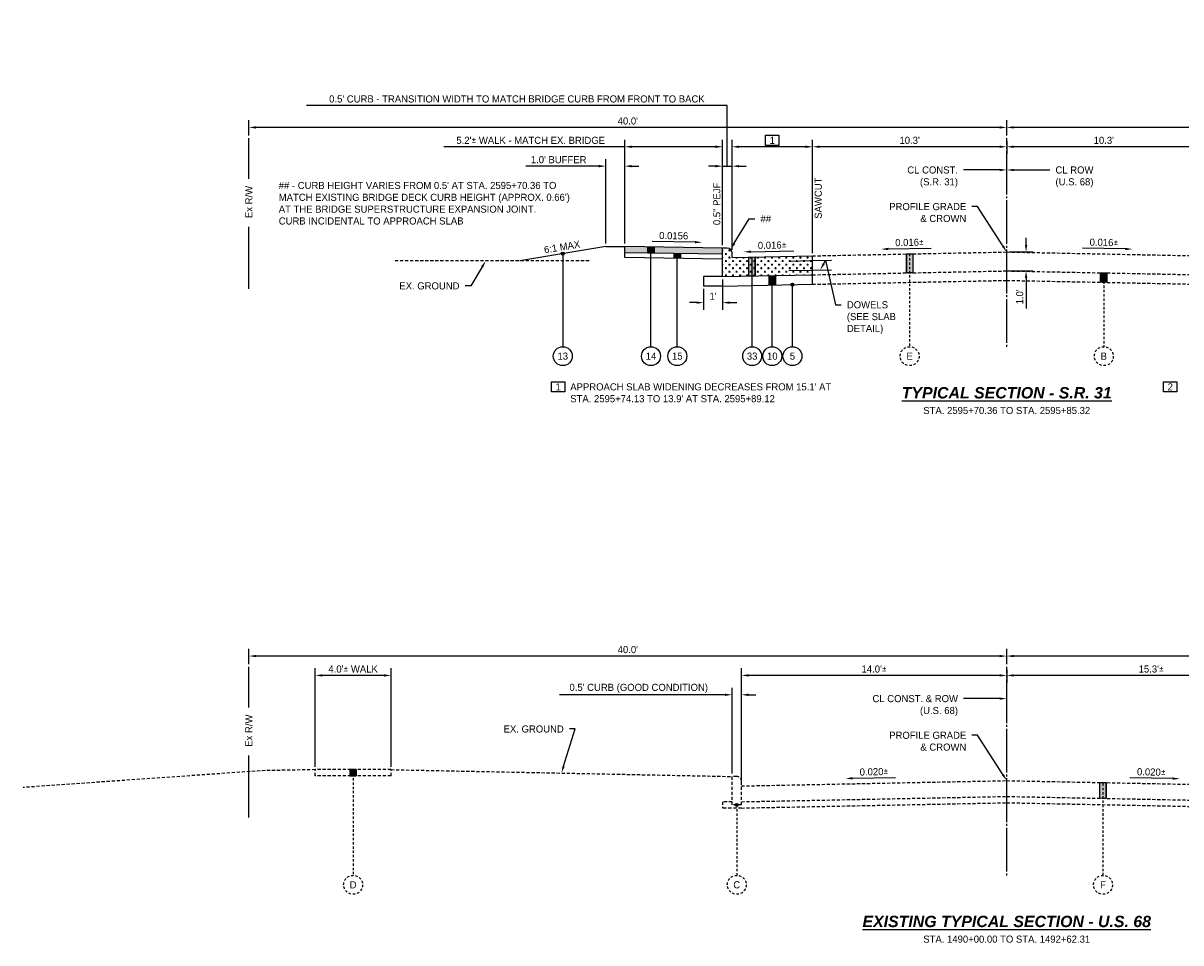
# Model space of a CAD drawing. Header units: feet. Extents: x 904 to 1979, y -2403 to -1843.
# Tile 13 of 34: x 1830 to 1892, y -2175 to -2127. Entities that reach past the tile are written whole.
import ezdxf
from ezdxf import colors
from ezdxf.entities.mleader import LeaderData, LeaderLine
from ezdxf.math import Vec2, Vec3

# ---------------------------------------------------------------- set-up
doc = ezdxf.new("R2010")
doc.units = ezdxf.units.FT
doc.header["$MEASUREMENT"] = 0
for name, pattern in [('cl', [5, 0.09375, -0.09375, 4.625, -0.09375, 0.09375]), ('HIDDEN', [0.375, 0.25, -0.125]), ('OhDOT_USTN3', [0.22, 0.165, -0.055])]:
    doc.linetypes.add(name, pattern=pattern)
for name, color, linetype in [('GE_P_CL', 180, 'cl'), ('PV_X_EOP', 27, 'OhDOT_USTN3'), ('RD_P_Text', 1, 'Continuous'), ('RW_X_Fee_RW', 50, 'rowex'), ('SC_Shading1_Resurfacing', 247, 'Continuous'), ('SC_Shading2', 255, 'Continuous')]:
    doc.layers.add(name, color=color, linetype=linetype)
doc.styles.add('Slanted-Normal', font='font31.shx', dxfattribs={"height": 0.1})
doc.styles.get("Standard").update_dxf_attribs({"font": 'font31.shx'})
doc.styles.add('Straight-Normal', font='font30.shx', dxfattribs={"height": 0.1})
doc.linetypes.add('rowex', pattern='A,0.75,-0.05,["Ex R/W",Straight-Normal,S=1,R=0,X=0,Y=-0.06],-0.7,0.75,-0.3,0.75,-0.3,0.75,-0.3,0.75,-0.3', length=5.7)
doc.dimstyles.new('COEC', dxfattribs={"dimscale": 13.9, "dimtxt": 0.18, "dimasz": 0.18, "dimexe": 0.18, "dimexo": 0.0625, "dimgap": 0.09, "dimtad": 1, "dimzin": 0, "dimdsep": 46, "dimtxsty": 'Standard', "dimcen": 0.09, "dimclrd": 256, "dimclre": 256, "dimclrt": 256, "dimaunit": 1, "dimadec": 4, "dimazin": 0, "dimtfac": 1, "dimtofl": 0, "dimtmove": 0, "dimatfit": 3, "dimfxl": 1, "dimtolj": 1, "dimtzin": 0, "dimlwd": -1, "dimlwe": -1, "dimarcsym": 0})

# ---------------------------------------------------------------- blocks, each defined once
blk = doc.blocks.new('*D1244')
at = {"layer": 'Defpoints', "color": 0, "transparency": 16777216}
for p in [(1842.37, -2132.317), (1842.37, -2132.894), (1882.37, -2132.894)]:
    blk.add_point(p, dxfattribs=at)
at = {"layer": 'RD_P_Text', "transparency": 16777216}
for p, q in [((1842.37, -2132.744), (1842.37, -2131.942)), ((1882.37, -2132.744), (1882.37, -2131.942)), ((1881.995, -2132.317), (1842.745, -2132.317))]:
    blk.add_line(p, q, dxfattribs=at)
for points in [[(1842.745, -2132.255), (1842.745, -2132.38), (1842.37, -2132.317)], [(1881.995, -2132.255), (1881.995, -2132.38), (1882.37, -2132.317)]]:
    blk.add_solid(points, dxfattribs=at)
at = {"layer": 'RD_P_Text', "transparency": 16777216, "insert": (1862.37, -2131.98), "char_height": 0.375, "attachment_point": 5}
blk.add_mtext("\\A1;40.0'", dxfattribs=at)
blk = doc.blocks.new('*D1245')
at = {"layer": 'Defpoints', "color": 0, "transparency": 16777216}
for p in [(1882.37, -2132.317), (1882.37, -2132.894), (1922.37, -2132.894)]:
    blk.add_point(p, dxfattribs=at)
at = {"layer": 'RD_P_Text', "transparency": 16777216}
for p, q in [((1882.37, -2132.744), (1882.37, -2131.942)), ((1922.37, -2132.744), (1922.37, -2131.942)), ((1921.995, -2132.317), (1882.745, -2132.317))]:
    blk.add_line(p, q, dxfattribs=at)
for points in [[(1882.745, -2132.255), (1882.745, -2132.38), (1882.37, -2132.317)], [(1921.995, -2132.255), (1921.995, -2132.38), (1922.37, -2132.317)]]:
    blk.add_solid(points, dxfattribs=at)
at = {"layer": 'RD_P_Text', "transparency": 16777216, "insert": (1902.37, -2131.98), "char_height": 0.375, "attachment_point": 5}
blk.add_mtext("\\A1;40.0'", dxfattribs=at)
blk = doc.blocks.new('*D1246')
at = {"layer": 'Defpoints', "color": 0, "transparency": 16777216}
for p in [(1882.37, -2132.894), (1872.12, -2133.34), (1872.12, -2139.099)]:
    blk.add_point(p, dxfattribs=at)
at = {"layer": 'RD_P_Text', "transparency": 16777216}
for p, q in [((1872.12, -2138.949), (1872.12, -2132.965)), ((1882.37, -2133.044), (1882.37, -2133.715)), ((1881.995, -2133.34), (1872.495, -2133.34))]:
    blk.add_line(p, q, dxfattribs=at)
for points in [[(1872.495, -2133.277), (1872.495, -2133.402), (1872.12, -2133.34)], [(1881.995, -2133.277), (1881.995, -2133.402), (1882.37, -2133.34)]]:
    blk.add_solid(points, dxfattribs=at)
at = {"layer": 'RD_P_Text', "transparency": 16777216, "insert": (1877.245, -2133.002), "char_height": 0.375, "attachment_point": 5}
blk.add_mtext("\\A1;10.3'", dxfattribs=at)
blk = doc.blocks.new('*D1247')
at = {"layer": 'Defpoints', "color": 0, "transparency": 16777216}
for p in [(1882.37, -2132.894), (1882.37, -2133.34), (1892.62, -2139.099)]:
    blk.add_point(p, dxfattribs=at)
at = {"layer": 'RD_P_Text', "transparency": 16777216}
for p, q in [((1882.37, -2133.044), (1882.37, -2133.715)), ((1892.62, -2138.949), (1892.62, -2132.965)), ((1892.245, -2133.34), (1882.745, -2133.34))]:
    blk.add_line(p, q, dxfattribs=at)
for points in [[(1882.745, -2133.277), (1882.745, -2133.402), (1882.37, -2133.34)], [(1892.245, -2133.277), (1892.245, -2133.402), (1892.62, -2133.34)]]:
    blk.add_solid(points, dxfattribs=at)
at = {"layer": 'RD_P_Text', "transparency": 16777216, "insert": (1887.495, -2133.002), "char_height": 0.375, "attachment_point": 5}
blk.add_mtext("\\A1;10.3'", dxfattribs=at)
blk = doc.blocks.new('*D1248')
at = {"layer": 'Defpoints', "color": 0, "transparency": 16777216}
for p in [(1862.204, -2134.362), (1861.204, -2138.603), (1862.204, -2138.603)]:
    blk.add_point(p, dxfattribs=at)
at = {"layer": 'RD_P_Text', "transparency": 16777216}
for p, q in [((1860.829, -2134.362), (1856.984, -2134.362)), ((1861.204, -2138.453), (1861.204, -2133.987)), ((1862.204, -2138.453), (1862.204, -2133.987)), ((1862.579, -2134.362), (1862.954, -2134.362))]:
    blk.add_line(p, q, dxfattribs=at)
for points in [[(1860.829, -2134.3), (1860.829, -2134.425), (1861.204, -2134.362)], [(1862.579, -2134.3), (1862.579, -2134.425), (1862.204, -2134.362)]]:
    blk.add_solid(points, dxfattribs=at)
at = {"layer": 'RD_P_Text', "transparency": 16777216, "insert": (1858.719, -2134.025), "char_height": 0.375, "attachment_point": 5}
blk.add_mtext("\\A1;1.0' BUFFER", dxfattribs=at)
blk = doc.blocks.new('*D1249')
at = {"layer": 'Defpoints', "color": 0, "transparency": 16777216}
for p in [(1867.37, -2133.34), (1862.204, -2138.603), (1867.37, -2138.684)]:
    blk.add_point(p, dxfattribs=at)
at = {"layer": 'RD_P_Text', "transparency": 16777216}
for p, q in [((1862.204, -2138.453), (1862.204, -2132.965)), ((1867.37, -2138.534), (1867.37, -2132.965)), ((1862.204, -2133.34), (1852.659, -2133.34)), ((1866.995, -2133.34), (1862.579, -2133.34))]:
    blk.add_line(p, q, dxfattribs=at)
for points in [[(1862.579, -2133.277), (1862.579, -2133.402), (1862.204, -2133.34)], [(1866.995, -2133.277), (1866.995, -2133.402), (1867.37, -2133.34)]]:
    blk.add_solid(points, dxfattribs=at)
at = {"layer": 'RD_P_Text', "transparency": 16777216, "insert": (1857.244, -2133.002), "char_height": 0.375, "attachment_point": 5}
blk.add_mtext("\\A1;5.2'{\\fISOCPEUR|b0|i0|c0|p34;%%P} WALK - MATCH EX. BRIDGE", dxfattribs=at)
blk = doc.blocks.new('*D1250')
at = {"layer": 'Defpoints', "color": 0, "transparency": 16777216}
for p in [(1867.87, -2133.34), (1867.87, -2138.934), (1872.12, -2139.099)]:
    blk.add_point(p, dxfattribs=at)
at = {"layer": 'RD_P_Text', "transparency": 16777216}
for p, q in [((1867.87, -2138.784), (1867.87, -2132.965)), ((1872.12, -2138.949), (1872.12, -2132.965)), ((1871.745, -2133.34), (1868.245, -2133.34))]:
    blk.add_line(p, q, dxfattribs=at)
for points in [[(1868.245, -2133.277), (1868.245, -2133.402), (1867.87, -2133.34)], [(1871.745, -2133.277), (1871.745, -2133.402), (1872.12, -2133.34)]]:
    blk.add_solid(points, dxfattribs=at)
at = {"layer": 'RD_P_Text', "transparency": 16777216, "insert": (1869.995, -2133.002), "char_height": 0.375, "attachment_point": 5}
blk.add_mtext('\\A1;1', dxfattribs=at)
blk = doc.blocks.new('*D1253')
at = {"layer": 'Defpoints', "color": 0, "transparency": 16777216}
for p in [(1867.87, -2134.362), (1867.37, -2138.684), (1867.87, -2138.934)]:
    blk.add_point(p, dxfattribs=at)
at = {"layer": 'RD_P_Text', "transparency": 16777216}
for p, q in [((1867.617, -2131.154), (1845.413, -2131.154)), ((1867.62, -2134.362), (1867.617, -2131.154)), ((1866.995, -2134.362), (1866.62, -2134.362)), ((1867.37, -2138.534), (1867.37, -2133.987)), ((1867.37, -2134.362), (1867.87, -2134.362)), ((1867.87, -2138.784), (1867.87, -2133.987)), ((1868.245, -2134.362), (1868.62, -2134.362))]:
    blk.add_line(p, q, dxfattribs=at)
for points in [[(1866.995, -2134.3), (1866.995, -2134.425), (1867.37, -2134.362)], [(1868.245, -2134.3), (1868.245, -2134.425), (1867.87, -2134.362)]]:
    blk.add_solid(points, dxfattribs=at)
at = {"layer": 'RD_P_Text', "transparency": 16777216, "insert": (1856.515, -2130.817), "char_height": 0.375, "attachment_point": 5}
blk.add_mtext("\\A1;0.5' CURB - TRANSITION WIDTH TO MATCH BRIDGE CURB FROM FRONT TO BACK", dxfattribs=at)
blk = doc.blocks.new('*D1255')
at = {"layer": 'Defpoints', "color": 0, "transparency": 16777216}
for p in [(1867.37, -2140.194), (1866.37, -2140.694), (1867.37, -2141.568)]:
    blk.add_point(p, dxfattribs=at)
at = {"layer": 'RD_P_Text', "transparency": 16777216}
for p, q in [((1867.37, -2140.344), (1867.37, -2141.943)), ((1866.37, -2140.844), (1866.37, -2141.943)), ((1865.995, -2141.568), (1865.62, -2141.568)), ((1867.745, -2141.568), (1868.12, -2141.568))]:
    blk.add_line(p, q, dxfattribs=at)
for points in [[(1865.995, -2141.506), (1865.995, -2141.631), (1866.37, -2141.568)], [(1867.745, -2141.506), (1867.745, -2141.631), (1867.37, -2141.568)]]:
    blk.add_solid(points, dxfattribs=at)
at = {"layer": 'RD_P_Text', "transparency": 16777216, "insert": (1866.87, -2141.231), "char_height": 0.375, "attachment_point": 5}
blk.add_mtext("\\A1;1'", dxfattribs=at)
blk = doc.blocks.new('*D1259')
at = {"layer": 'Defpoints', "color": 0, "transparency": 16777216}
for p in [(1842.37, -2160.227), (1842.37, -2160.804), (1882.37, -2160.804)]:
    blk.add_point(p, dxfattribs=at)
at = {"layer": 'RD_P_Text', "transparency": 16777216}
for p, q in [((1842.37, -2160.654), (1842.37, -2159.852)), ((1882.37, -2160.654), (1882.37, -2159.852)), ((1881.995, -2160.227), (1842.745, -2160.227))]:
    blk.add_line(p, q, dxfattribs=at)
for points in [[(1842.745, -2160.164), (1842.745, -2160.289), (1842.37, -2160.227)], [(1881.995, -2160.164), (1881.995, -2160.289), (1882.37, -2160.227)]]:
    blk.add_solid(points, dxfattribs=at)
at = {"layer": 'RD_P_Text', "transparency": 16777216, "insert": (1862.37, -2159.889), "char_height": 0.375, "attachment_point": 5}
blk.add_mtext("\\A1;40.0'", dxfattribs=at)
blk = doc.blocks.new('*D1260')
at = {"layer": 'Defpoints', "color": 0, "transparency": 16777216}
for p in [(1882.37, -2160.227), (1882.37, -2160.804), (1922.37, -2160.804)]:
    blk.add_point(p, dxfattribs=at)
at = {"layer": 'RD_P_Text', "transparency": 16777216}
for p, q in [((1882.37, -2160.654), (1882.37, -2159.852)), ((1922.37, -2160.654), (1922.37, -2159.852)), ((1921.995, -2160.227), (1882.745, -2160.227))]:
    blk.add_line(p, q, dxfattribs=at)
for points in [[(1882.745, -2160.164), (1882.745, -2160.289), (1882.37, -2160.227)], [(1921.995, -2160.164), (1921.995, -2160.289), (1922.37, -2160.227)]]:
    blk.add_solid(points, dxfattribs=at)
at = {"layer": 'RD_P_Text', "transparency": 16777216, "insert": (1902.37, -2159.889), "char_height": 0.375, "attachment_point": 5}
blk.add_mtext("\\A1;40.0'", dxfattribs=at)
blk = doc.blocks.new('*D1257')
at = {"layer": 'Defpoints', "color": 0, "transparency": 16777216}
for p in [(1868.37, -2161.25), (1882.37, -2160.804), (1868.37, -2166.834)]:
    blk.add_point(p, dxfattribs=at)
at = {"layer": 'RD_P_Text', "transparency": 16777216}
for p, q in [((1868.37, -2166.684), (1868.37, -2160.875)), ((1881.995, -2161.25), (1868.745, -2161.25)), ((1882.37, -2160.954), (1882.37, -2161.625))]:
    blk.add_line(p, q, dxfattribs=at)
for points in [[(1868.745, -2161.187), (1868.745, -2161.312), (1868.37, -2161.25)], [(1881.995, -2161.187), (1881.995, -2161.312), (1882.37, -2161.25)]]:
    blk.add_solid(points, dxfattribs=at)
at = {"layer": 'RD_P_Text', "transparency": 16777216, "insert": (1875.37, -2160.912), "char_height": 0.375, "attachment_point": 5}
blk.add_mtext("\\A1;14.0'{\\fISOCPEUR|b0|i0|c0|p34;%%P}", dxfattribs=at)
blk = doc.blocks.new('*D1258')
at = {"layer": 'Defpoints', "color": 0, "transparency": 16777216}
for p in [(1882.37, -2160.804), (1882.37, -2161.25), (1897.62, -2167.109)]:
    blk.add_point(p, dxfattribs=at)
at = {"layer": 'RD_P_Text', "transparency": 16777216}
for p, q in [((1882.37, -2160.954), (1882.37, -2161.625)), ((1897.245, -2161.25), (1882.745, -2161.25)), ((1897.62, -2166.959), (1897.62, -2160.875))]:
    blk.add_line(p, q, dxfattribs=at)
for points in [[(1882.745, -2161.187), (1882.745, -2161.312), (1882.37, -2161.25)], [(1897.245, -2161.187), (1897.245, -2161.312), (1897.62, -2161.25)]]:
    blk.add_solid(points, dxfattribs=at)
at = {"layer": 'RD_P_Text', "transparency": 16777216, "insert": (1889.995, -2160.912), "char_height": 0.375, "attachment_point": 5}
blk.add_mtext("\\A1;15.3'{\\fISOCPEUR|b0|i0|c0|p34;%%P}", dxfattribs=at)
blk = doc.blocks.new('*D1261')
at = {"layer": 'Defpoints', "color": 0, "transparency": 16777216}
for p in [(1867.87, -2162.272), (1867.87, -2166.584), (1868.37, -2167.084)]:
    blk.add_point(p, dxfattribs=at)
at = {"layer": 'RD_P_Text', "transparency": 16777216}
for p, q in [((1867.87, -2166.434), (1867.87, -2161.897)), ((1868.37, -2166.934), (1868.37, -2161.897)), ((1867.495, -2162.272), (1858.772, -2162.272)), ((1868.745, -2162.272), (1869.12, -2162.272))]:
    blk.add_line(p, q, dxfattribs=at)
for points in [[(1867.495, -2162.21), (1867.495, -2162.335), (1867.87, -2162.272)], [(1868.745, -2162.21), (1868.745, -2162.335), (1868.37, -2162.272)]]:
    blk.add_solid(points, dxfattribs=at)
at = {"layer": 'RD_P_Text', "transparency": 16777216, "insert": (1862.946, -2161.935), "char_height": 0.375, "attachment_point": 5}
blk.add_mtext("\\A1;0.5' CURB (GOOD CONDITION)", dxfattribs=at)
blk = doc.blocks.new('*D1263')
at = {"layer": 'Defpoints', "color": 0, "transparency": 16777216}
for p in [(1845.87, -2161.25), (1845.87, -2166.224), (1849.87, -2166.224)]:
    blk.add_point(p, dxfattribs=at)
at = {"layer": 'RD_P_Text', "transparency": 16777216}
for p, q in [((1845.87, -2166.074), (1845.87, -2160.875)), ((1849.495, -2161.25), (1846.245, -2161.25)), ((1849.87, -2166.074), (1849.87, -2160.875))]:
    blk.add_line(p, q, dxfattribs=at)
for points in [[(1846.245, -2161.187), (1846.245, -2161.312), (1845.87, -2161.25)], [(1849.495, -2161.187), (1849.495, -2161.312), (1849.87, -2161.25)]]:
    blk.add_solid(points, dxfattribs=at)
at = {"layer": 'RD_P_Text', "transparency": 16777216, "insert": (1847.87, -2160.912), "char_height": 0.375, "attachment_point": 5}
blk.add_mtext("\\A1;4.0'{\\fISOCPEUR|b0|i0|c0|p34;%%P} WALK", dxfattribs=at)
blk = doc.blocks.new('*D1326')
at = {"layer": 'Defpoints', "color": 0, "transparency": 16777216}
for p in [(1882.37, -2138.894), (1882.37, -2139.894), (1883.392, -2139.894)]:
    blk.add_point(p, dxfattribs=at)
at = {"layer": 'RD_P_Text', "transparency": 16777216}
for p, q in [((1883.392, -2138.519), (1883.392, -2138.144)), ((1882.52, -2138.894), (1883.767, -2138.894)), ((1882.52, -2139.894), (1883.767, -2139.894)), ((1883.392, -2140.269), (1883.392, -2141.882))]:
    blk.add_line(p, q, dxfattribs=at)
for points in [[(1883.33, -2138.519), (1883.455, -2138.519), (1883.392, -2138.894)], [(1883.33, -2140.269), (1883.455, -2140.269), (1883.392, -2139.894)]]:
    blk.add_solid(points, dxfattribs=at)
at = {"layer": 'RD_P_Text', "transparency": 16777216, "insert": (1883.055, -2141.263), "char_height": 0.375, "attachment_point": 5, "rotation": 90}
blk.add_mtext("\\A1;1.0'", dxfattribs=at)

msp = doc.modelspace()

# ---------------------------------------------------------------- hatches: boundary and pattern name
at = {"layer": 'RD_P_Text'}
h = msp.add_hatch(color=256, dxfattribs=at)
h.dxf.hatch_style = 1
h.paths.add_polyline_path([(1863.426, -2138.623), (1863.758, -2138.628), (1863.758, -2138.961), (1863.426, -2138.956)])
h = msp.add_hatch(color=256, dxfattribs=at)
h.dxf.hatch_style = 1
edge = h.paths.add_edge_path()
edge.add_arc((1858.936, -2138.981), 0.08, 0, 360)
h = msp.add_hatch(color=256, dxfattribs=at)
h.dxf.hatch_style = 1
h.paths.add_polyline_path([(1864.815, -2138.977), (1865.147, -2138.982), (1865.147, -2139.232), (1864.815, -2139.227)])
h = msp.add_hatch(color=256, dxfattribs=at)
h.dxf.hatch_style = 1
h.paths.add_polyline_path([(1868.766, -2139.166), (1869.099, -2139.159), (1869.099, -2140.159), (1868.766, -2140.166)])
h = msp.add_hatch(color=256, dxfattribs=at)
h.dxf.hatch_style = 1
h.paths.add_polyline_path([(1877.078, -2139), (1877.411, -2138.993), (1877.411, -2139.993), (1877.078, -2140)])
h = msp.add_hatch(color=256, dxfattribs=at)
h.dxf.hatch_style = 1
h.paths.add_polyline_path([(1887.328, -2139.993), (1887.661, -2140), (1887.661, -2140.5), (1887.328, -2140.493)])
h = msp.add_hatch(color=256, dxfattribs=at)
h.dxf.hatch_style = 1
h.paths.add_polyline_path([(1869.828, -2140.145), (1870.161, -2140.138), (1870.161, -2140.638), (1869.828, -2140.645)])
h = msp.add_hatch(color=256, dxfattribs=at)
h.dxf.hatch_style = 1
edge = h.paths.add_edge_path()
edge.add_arc((1871.057, -2140.62), 0.08, 0, 360)
h = msp.add_hatch(color=256, dxfattribs=at)
h.dxf.hatch_style = 1
h.paths.add_polyline_path([(1848.036, -2166.224), (1847.703, -2166.224), (1847.703, -2166.557), (1848.036, -2166.557)])
h = msp.add_hatch(color=256, dxfattribs=at)
h.dxf.hatch_style = 1
h.paths.add_polyline_path([(1887.287, -2166.902), (1887.62, -2166.909), (1887.62, -2167.742), (1887.287, -2167.736)])
h = msp.add_hatch(color=256, dxfattribs=at)
h.dxf.hatch_style = 1
edge = h.paths.add_edge_path()
edge.add_arc((1868.12, -2168.084), 0.08, 0, 360)
at = {"layer": 'SC_Shading1_Resurfacing'}
h = msp.add_hatch(dxfattribs=at)
h.set_pattern_fill('CROSS', color=256, scale=0.75)
edge = h.paths.add_edge_path()
edge.add_line((1867.37, -2138.684), (1867.37, -2140.194))
edge.add_line((1867.37, -2140.194), (1872.12, -2140.099))
edge.add_line((1872.12, -2140.099), (1872.12, -2139.099))
edge.add_line((1872.12, -2139.099), (1867.87, -2139.184))
edge.add_line((1867.87, -2139.184), (1867.87, -2138.934))
edge.add_arc((1867.62, -2138.934), 0.25, 0, 90)
edge.add_line((1867.62, -2138.684), (1867.37, -2138.684))
at = {"layer": 'SC_Shading2'}
h = msp.add_hatch(color=256, dxfattribs=at)
h.dxf.hatch_style = 1
h.paths.add_polyline_path([(1862.204, -2138.603), (1862.204, -2138.936), (1867.37, -2139.017), (1867.37, -2138.684)])

# ---------------------------------------------------------------- linework, layer by layer
at = {"layer": 'GE_P_CL', "ltscale": 0.5, "flags": 128}
for points in [[(1882.37, -2143.894), (1882.37, -2132.894)], [(1882.37, -2171.804), (1882.37, -2160.804)]]:
    msp.add_lwpolyline(points, dxfattribs=at)
at = {"layer": 'PV_X_EOP', "flags": 128}
for points in [[(1860.323, -2139.359), (1849.975, -2139.359)], [(1872.12, -2139.099), (1882.37, -2138.894)], [(1882.37, -2138.894), (1892.62, -2139.099)], [(1872.12, -2140.099), (1882.37, -2139.894)], [(1882.37, -2139.894), (1892.62, -2140.099)], [(1872.12, -2140.599), (1882.37, -2140.394)], [(1882.37, -2140.394), (1892.62, -2140.599)], [(1845.87, -2166.224), (1843.077, -2166.28), (1830.453, -2167.165)], [(1845.87, -2166.557), (1845.87, -2166.224)], [(1849.87, -2166.224), (1845.87, -2166.224)], [(1849.87, -2166.557), (1849.87, -2166.224)], [(1849.87, -2166.224), (1867.87, -2166.584)], [(1849.87, -2166.557), (1845.87, -2166.557)], [(1867.87, -2168.084), (1867.87, -2166.584)], [(1868.12, -2166.584), (1867.87, -2166.584)], [(1868.37, -2167.084), (1882.37, -2166.804)], [(1868.37, -2168.084), (1868.37, -2166.834)], [(1882.37, -2166.804), (1897.62, -2167.109)], [(1867.87, -2167.917), (1867.37, -2167.917)], [(1867.37, -2167.917), (1867.37, -2168.25)], [(1868.37, -2168.084), (1867.87, -2168.084)], [(1868.37, -2167.917), (1882.37, -2167.637)], [(1868.37, -2168.25), (1882.37, -2167.97)], [(1882.37, -2167.637), (1897.62, -2167.942)], [(1882.37, -2167.97), (1897.62, -2168.275)], [(1868.37, -2168.25), (1867.37, -2168.25)]]:
    msp.add_lwpolyline(points, dxfattribs=at)
at = {"layer": 'PV_X_EOP'}
msp.add_arc((1868.12, -2166.834), 0.25, 0, 90, dxfattribs=at)
at = {"layer": 'RD_P_Text'}
for points in [[(1869.645, -2132.735), (1870.345, -2132.735), (1870.345, -2133.269), (1869.645, -2133.269)], [(1858.346, -2145.751), (1859.046, -2145.751), (1859.046, -2146.285), (1858.346, -2146.285)], [(1890.653, -2145.751), (1891.353, -2145.751), (1891.353, -2146.285), (1890.653, -2146.285)]]:
    msp.add_lwpolyline(points, close=True, dxfattribs=at)
at = {"layer": 'RD_P_Text', "flags": 128}
for points in [[(1861.204, -2138.603), (1856.668, -2139.359)], [(1861.204, -2138.603), (1862.204, -2138.603)], [(1867.37, -2138.684), (1862.204, -2138.603)], [(1863.426, -2138.956), (1863.426, -2138.623)], [(1863.426, -2138.623), (1863.758, -2138.628), (1863.758, -2138.961), (1863.426, -2138.956), (1863.426, -2138.623)], [(1863.592, -2143.894), (1863.592, -2138.625)], [(1863.758, -2138.961), (1863.758, -2138.628)], [(1867.62, -2138.684), (1867.37, -2138.684)], [(1858.936, -2138.981), (1858.936, -2143.894)], [(1867.37, -2139.017), (1862.204, -2138.936)], [(1867.37, -2139.267), (1862.204, -2139.186)], [(1864.815, -2139.227), (1864.815, -2138.977)], [(1864.815, -2138.977), (1865.147, -2138.982), (1865.147, -2139.232), (1864.815, -2139.227), (1864.815, -2138.977)], [(1864.981, -2143.894), (1864.981, -2138.98)], [(1865.147, -2139.232), (1865.147, -2138.982)], [(1868.766, -2139.166), (1869.099, -2139.159), (1869.099, -2140.159), (1868.766, -2140.166), (1868.766, -2139.166)], [(1870.87, -2139.374), (1872.12, -2139.349), (1873.12, -2139.329)], [(1877.078, -2139), (1877.411, -2138.993), (1877.411, -2139.993), (1877.078, -2140), (1877.078, -2139)], [(1877.078, -2139), (1877.078, -2140)], [(1877.411, -2138.993), (1877.411, -2139.993)], [(1870.87, -2139.874), (1872.12, -2139.849), (1873.12, -2139.829)], [(1887.328, -2139.993), (1887.328, -2140.493)], [(1887.328, -2139.993), (1887.661, -2140), (1887.661, -2140.5), (1887.328, -2140.493), (1887.328, -2139.993)], [(1867.37, -2140.194), (1866.37, -2140.194)], [(1866.37, -2140.194), (1866.37, -2140.694)], [(1869.828, -2140.145), (1870.161, -2140.138), (1870.161, -2140.638), (1869.828, -2140.645), (1869.828, -2140.145)], [(1887.661, -2140), (1887.661, -2140.5)], [(1867.37, -2140.694), (1866.37, -2140.694)], [(1847.703, -2166.224), (1847.703, -2166.557)], [(1848.036, -2166.224), (1847.703, -2166.224), (1847.703, -2166.557), (1848.036, -2166.557), (1848.036, -2166.224)], [(1848.036, -2166.224), (1848.036, -2166.557)], [(1887.287, -2166.902), (1887.62, -2166.909), (1887.62, -2167.742), (1887.287, -2167.736), (1887.287, -2166.902)]]:
    msp.add_lwpolyline(points, dxfattribs=at)
at = {"layer": 'RD_P_Text', "ltscale": 0.5, "flags": 128}
for points in [[(1862.204, -2139.186), (1862.204, -2138.603)], [(1867.37, -2140.194), (1867.37, -2138.684)], [(1867.87, -2139.184), (1867.87, -2138.934)], [(1867.87, -2139.184), (1872.12, -2139.099)], [(1868.766, -2140.166), (1868.766, -2139.166)], [(1868.932, -2143.894), (1868.932, -2139.163)], [(1869.099, -2140.159), (1869.099, -2139.159)], [(1872.12, -2140.599), (1872.12, -2139.099)], [(1867.37, -2140.194), (1872.12, -2140.099)], [(1867.37, -2140.694), (1872.12, -2140.599)], [(1869.828, -2140.645), (1869.828, -2140.145)], [(1869.995, -2143.894), (1869.995, -2140.142)], [(1870.161, -2140.638), (1870.161, -2140.138)], [(1871.057, -2143.894), (1871.057, -2140.62)], [(1887.287, -2167.736), (1887.287, -2166.902)], [(1887.62, -2167.742), (1887.62, -2166.909)]]:
    msp.add_lwpolyline(points, dxfattribs=at)
at = {"layer": 'RD_P_Text', "linetype": 'ByBlock', "lineweight": -2}
for points in [[(1865.919, -2138.377), (1863.655, -2138.342)], [(1876.113, -2138.735), (1878.377, -2138.69)], [(1888.627, -2138.735), (1886.363, -2138.69)], [(1868.863, -2138.88), (1871.127, -2138.835)], [(1874.238, -2166.682), (1876.502, -2166.637)], [(1891.127, -2166.695), (1888.863, -2166.65)]]:
    msp.add_lwpolyline(points, dxfattribs=at)
at = {"layer": 'RD_P_Text', "linetype": 'HIDDEN', "ltscale": 0.5, "flags": 128}
for points in [[(1877.245, -2138.997), (1877.245, -2143.894)], [(1887.495, -2139.997), (1887.495, -2143.894)], [(1847.87, -2166.224), (1847.87, -2171.804)], [(1887.453, -2171.804), (1887.453, -2166.906)], [(1868.12, -2168.084), (1868.12, -2171.804)]]:
    msp.add_lwpolyline(points, dxfattribs=at)
at = {"layer": 'RD_P_Text'}
for centre, radius in [((1858.936, -2138.981), 0.08), ((1871.057, -2140.62), 0.08), ((1858.936, -2144.394), 0.5), ((1863.592, -2144.394), 0.5), ((1864.981, -2144.394), 0.5), ((1868.932, -2144.394), 0.5), ((1869.995, -2144.394), 0.5), ((1871.057, -2144.394), 0.5), ((1868.12, -2168.084), 0.08)]:
    msp.add_circle(centre, radius, dxfattribs=at)
at = {"layer": 'RD_P_Text', "linetype": 'HIDDEN', "ltscale": 0.5}
for centre in [(1877.245, -2144.394), (1887.495, -2144.394), (1847.87, -2172.304), (1868.12, -2172.304), (1887.453, -2172.304)]:
    msp.add_circle(centre, 0.5, dxfattribs=at)
at = {"layer": 'RD_P_Text', "ltscale": 0.5}
msp.add_arc((1867.62, -2138.934), 0.25, 0, 90, dxfattribs=at)
at = {"layer": 'RD_P_Text'}
for points in [[(1865.918, -2138.44), (1866.294, -2138.383), (1865.92, -2138.315)], [(1876.114, -2138.797), (1875.738, -2138.742), (1876.112, -2138.672)], [(1888.625, -2138.797), (1889.002, -2138.742), (1888.628, -2138.672)], [(1868.864, -2138.942), (1868.488, -2138.887), (1868.862, -2138.817)], [(1874.239, -2166.745), (1873.863, -2166.69), (1874.237, -2166.62)], [(1891.125, -2166.757), (1891.502, -2166.702), (1891.128, -2166.632)]]:
    msp.add_solid(points, dxfattribs=at)
at = {"layer": 'RW_X_Fee_RW', "linetype": 'Continuous', "ltscale": 0.5, "flags": 128}
for points in [[(1842.37, -2135.03), (1842.37, -2132.894)], [(1842.37, -2140.838), (1842.37, -2137.563)], [(1842.37, -2162.94), (1842.37, -2160.804)], [(1842.37, -2168.748), (1842.37, -2165.473)]]:
    msp.add_lwpolyline(points, dxfattribs=at)

# ---------------------------------------------------------------- texts
at = {"layer": 'RD_P_Text', "char_height": 0.375, "attachment_point": 5}
for s, width, insert, rotation in [('SAWCUT', 34.83485, (1872.423, -2136.052), 90), ('0.5" PEJF', 34.83485, (1867.067, -2136.356), 90), ('0.0156', 2.91398, (1864.792, -2138.037), 359.10626), ('0.016{\\fISOCPEUR|b0|i0|c0|p34;%%P}', 2.91398, (1877.238, -2138.39), 1.14576), ('6:1 MAX', 7.77982, (1858.897, -2138.63), 9.46232), ('0.016{\\fISOCPEUR|b0|i0|c0|p34;%%P}', 2.91398, (1869.988, -2138.535), 1.14576), ('0.016{\\fISOCPEUR|b0|i0|c0|p34;%%P}', 2.91398, (1887.501, -2138.39), 358.85424), ('0.020{\\fISOCPEUR|b0|i0|c0|p34;%%P}', 2.91398, (1875.363, -2166.337), 1.14576), ('0.020{\\fISOCPEUR|b0|i0|c0|p34;%%P}', 2.91398, (1890.001, -2166.35), 358.85424)]:
    msp.add_mtext_dynamic_manual_height_columns(s, width=width, gutter_width=10, heights=[0], dxfattribs=dict(at, insert=insert, rotation=rotation))
at = {"layer": 'RD_P_Text'}
for s, width, heights, insert, char_height, attachment_point in [("## - CURB HEIGHT VARIES FROM 0.5' AT STA. 2595+70.36 TO MATCH EXISTING BRIDGE DECK CURB HEIGHT (APPROX. 0.66') AT THE BRIDGE SUPERSTRUCTURE EXPANSION JOINT.\\PCURB INCIDENTAL TO APPROACH SLAB", 15.85639, [9.075], (1843.944, -2135.194), 0.375, 1), ('\\pxt43;13', 34.83485, [0], (1858.936, -2144.394), 0.375, 5), ('14', 34.83485, [0], (1863.592, -2144.394), 0.375, 5), ('\\pxt43;15', 34.83485, [0], (1864.981, -2144.394), 0.375, 5), ('33', 34.83485, [0], (1868.932, -2144.394), 0.375, 5), ('\\pxt43;10', 34.83485, [0], (1869.995, -2144.394), 0.375, 5), ('\\pxt43;5', 34.83485, [0], (1871.057, -2144.394), 0.375, 5), ('E', 34.83485, [0], (1877.245, -2144.394), 0.375, 5), ('B', 34.83485, [0], (1887.495, -2144.394), 0.375, 5), ('\\pxt43;1', 34.83485, [0], (1858.696, -2146.018), 0.375, 5), ("APPROACH SLAB WIDENING DECREASES FROM 15.1' AT \\PSTA. 2595+74.13 TO 13.9' AT STA. 2595+89.12", 21.75627, [9.075], (1859.331, -2145.827), 0.375, 1), ('{\\fArial|b1|i1|c0|p34;\\LTYPICAL SECTION - S.R. 31}', 34.83485, [0], (1882.37, -2146.332), 0.6, 5), ('\\pxt43;2', 34.83485, [0], (1891.003, -2146.018), 0.375, 5), ('STA. 2595+70.36 TO STA. 2595+85.32', 34.83485, [0.375], (1882.37, -2147.264), 0.375, 5), ('D', 34.83485, [0], (1847.87, -2172.304), 0.375, 5), ('C', 34.83485, [0], (1868.12, -2172.304), 0.375, 5), ('\\pxt43;F', 34.83485, [0], (1887.453, -2172.304), 0.375, 5), ('{\\fArial|b1|i1|c0|p34;\\LEXISTING TYPICAL SECTION - U.S. 68}', 34.83485, [0], (1882.37, -2174.242), 0.6, 5), ('STA. 1490+00.00 TO STA. 1492+62.31', 34.83485, [0.375], (1882.37, -2175.174), 0.375, 5)]:
    msp.add_mtext_dynamic_manual_height_columns(s, width=width, gutter_width=10, heights=heights, dxfattribs=dict(at, insert=insert, char_height=char_height, attachment_point=attachment_point))
at = {"layer": 'RW_X_Fee_RW', "char_height": 0.375, "attachment_point": 5, "rotation": 90}
for insert in [(1842.37, -2136.254), (1842.37, -2164.164)]:
    msp.add_mtext_dynamic_manual_height_columns('Ex R/W', width=34.83485, gutter_width=10, heights=[0.375], dxfattribs=dict(at, insert=insert))

# ---------------------------------------------------------------- dimensions: what is measured, and where the dimension line sits
at = {"layer": 'RD_P_Text'}
for base, p1, p2, text, override, picture, middle in [((1867.87, -2134.362), (1867.37, -2138.684), (1867.87, -2138.934), "0.5' CURB - TRANSITION WIDTH TO MATCH BRIDGE CURB FROM FRONT TO BACK", {"dimscale": 3, "dimtxt": 0.125, "dimasz": 0.125, "dimexe": 0.125, "dimexo": 0.05, "dimgap": 0.05, "dimtmove": 1}, '*D1253', (1867.467, -2131.154)), ((1867.37, -2133.34), (1862.204, -2138.603), (1867.37, -2138.684), "5.2'{\\fISOCPEUR|b0|i0|c0|p34;%%P} WALK - MATCH EX. BRIDGE", {"dimscale": 3, "dimtxt": 0.125, "dimasz": 0.125, "dimexe": 0.125, "dimexo": 0.05, "dimgap": 0.05}, '*D1249', (1857.244, -2133.34)), ((1862.204, -2134.362), (1861.204, -2138.603), (1862.204, -2138.603), "1.0' BUFFER", {"dimscale": 3, "dimtxt": 0.125, "dimasz": 0.125, "dimexe": 0.125, "dimexo": 0.05, "dimgap": 0.05}, '*D1248', (1858.719, -2134.362)), ((1867.37, -2141.568), (1866.37, -2140.694), (1867.37, -2140.194), "1'", {"dimscale": 3, "dimtxt": 0.125, "dimasz": 0.125, "dimexe": 0.125, "dimexo": 0.05, "dimgap": 0.05}, '*D1255', (1866.87, -2141.568))]:
    dim = msp.add_linear_dim(base=base, p1=p1, p2=p2, angle=180, text=text, dimstyle='COEC', override=override, dxfattribs=at)
    dim.commit()
    dim.dimension.update_dxf_attribs({"geometry": picture, "text_midpoint": middle, "dimtype": 160})
for base, p1, p2, text, picture, middle in [((1842.37, -2132.317), (1882.37, -2132.894), (1842.37, -2132.894), "40.0'", '*D1244', (1862.37, -2131.98)), ((1882.37, -2132.317), (1922.37, -2132.894), (1882.37, -2132.894), "40.0'", '*D1245', (1902.37, -2131.98)), ((1867.87, -2133.34), (1872.12, -2139.099), (1867.87, -2138.934), '1', '*D1250', (1869.995, -2133.002)), ((1872.12, -2133.34), (1882.37, -2132.894), (1872.12, -2139.099), "10.3'", '*D1246', (1877.245, -2133.002)), ((1882.37, -2133.34), (1892.62, -2139.099), (1882.37, -2132.894), "10.3'", '*D1247', (1887.495, -2133.002)), ((1842.37, -2160.227), (1882.37, -2160.804), (1842.37, -2160.804), "40.0'", '*D1259', (1862.37, -2159.889)), ((1882.37, -2160.227), (1922.37, -2160.804), (1882.37, -2160.804), "40.0'", '*D1260', (1902.37, -2159.889)), ((1845.87, -2161.25), (1849.87, -2166.224), (1845.87, -2166.224), "4.0'{\\fISOCPEUR|b0|i0|c0|p34;%%P} WALK", '*D1263', (1847.87, -2160.912)), ((1867.87, -2162.272), (1868.37, -2167.084), (1867.87, -2166.584), "0.5' CURB (GOOD CONDITION)", '*D1261', (1862.946, -2161.935)), ((1868.37, -2161.25), (1882.37, -2160.804), (1868.37, -2166.834), "14.0'{\\fISOCPEUR|b0|i0|c0|p34;%%P}", '*D1257', (1875.37, -2160.912)), ((1882.37, -2161.25), (1897.62, -2167.109), (1882.37, -2160.804), "15.3'{\\fISOCPEUR|b0|i0|c0|p34;%%P}", '*D1258', (1889.995, -2160.912))]:
    dim = msp.add_linear_dim(base=base, p1=p1, p2=p2, text=text, dimstyle='COEC', override={"dimscale": 3, "dimtxt": 0.125, "dimasz": 0.125, "dimexe": 0.125, "dimexo": 0.05, "dimgap": 0.05}, dxfattribs=at)
    dim.commit()
    dim.dimension.update_dxf_attribs({"geometry": picture, "text_midpoint": middle})
dim = msp.add_linear_dim(base=(1883.392, -2139.894), p1=(1882.37, -2138.894), p2=(1882.37, -2139.894), angle=90, text="1.0'", dimstyle='COEC', override={"dimscale": 3, "dimtxt": 0.125, "dimasz": 0.125, "dimexe": 0.125, "dimexo": 0.05, "dimgap": 0.05}, dxfattribs=at)
dim.commit()
dim.dimension.update_dxf_attribs({"geometry": '*D1326', "text_midpoint": (1883.055, -2141.263)})

# ---------------------------------------------------------------- leaders
ml = msp.add_multileader_mtext('Standard', dxfattribs=at)
ml.set_content('CL CONST.\\P(S.R. 31)', color=256, style='Slanted-Normal')
ml.set_leader_properties()
ml.build(insert=Vec2(0, 0))
ml.multileader.update_dxf_attribs({"dogleg_length": 0.1, "arrow_head_size": 0.375, "scale": 3})
ctx = ml.context
ctx.base_point, ctx.scale, ctx.char_height, ctx.arrow_head_size, ctx.landing_gap_size, ctx.plane_origin = Vec3(1876.658, -2134.564), 3, 0.375, 0.375, 0.3, Vec3(1882.37, -2134.564)
ctx.text_align_type = 2
notes = []
notes.append((ctx, [(0, (1, 1, 0), (1880.397, -2134.564), (-1, 0), 0.3, [(0, [(1882.37, -2134.564)], 0, [])])]))
ctx.mtext.insert, ctx.mtext.alignment, ctx.mtext.flow_direction = Vec3(1879.797, -2134.376), 3, 5
ml = msp.add_multileader_mtext('Standard', dxfattribs=at)
ml.set_content('CL ROW\\P(U.S. 68)', color=256, style='Slanted-Normal')
ml.set_leader_properties()
ml.build(insert=Vec2(0, 0))
ml.multileader.update_dxf_attribs({"dogleg_length": 0.1, "arrow_head_size": 0.375, "scale": 3})
ctx = ml.context
ctx.base_point, ctx.scale, ctx.char_height, ctx.arrow_head_size, ctx.landing_gap_size, ctx.plane_origin = Vec3(1884.643, -2134.564), 3, 0.375, 0.375, 0.3, Vec3(1882.37, -2134.564)
notes.append((ctx, [(0, (1, 1, 0), (1884.343, -2134.564), (1, 0), 0.3, [(0, [(1882.37, -2134.564)], 0, [])])]))
ctx.mtext.insert, ctx.mtext.flow_direction = Vec3(1884.943, -2134.376), 5
ml = msp.add_multileader_mtext('Standard', dxfattribs=at)
ml.set_content('PROFILE GRADE\\P& CROWN', color=256, style='Slanted-Normal')
ml.set_leader_properties()
ml.build(insert=Vec2(0, 0))
ml.multileader.update_dxf_attribs({"dogleg_length": 0.1, "arrow_head_size": 0.375, "scale": 3})
ctx = ml.context
ctx.base_point, ctx.scale, ctx.char_height, ctx.arrow_head_size, ctx.landing_gap_size, ctx.plane_origin = Vec3(1875.703, -2136.498), 3, 0.375, 0.375, 0.3, Vec3(1882.37, -2136.692)
ctx.text_align_type = 2
notes.append((ctx, [(0, (1, 1, 0), (1880.835, -2136.498), (-1, 0), 0.3, [(0, [(1882.37, -2138.894)], 0, [])])]))
ctx.mtext.insert, ctx.mtext.alignment, ctx.mtext.flow_direction = Vec3(1880.235, -2136.311), 3, 5
ml = msp.add_multileader_mtext('Standard', dxfattribs=at)
ml.set_content('##', color=256, style='Slanted-Normal')
ml.set_leader_properties()
ml.build(insert=Vec2(0, 0))
ml.multileader.update_dxf_attribs({"dogleg_length": 0.1, "arrow_head_size": 0.375, "scale": 3})
ctx = ml.context
ctx.base_point, ctx.scale, ctx.char_height, ctx.arrow_head_size, ctx.landing_gap_size, ctx.plane_origin = Vec3(1869.076, -2137.142), 3, 0.375, 0.375, 0.3, Vec3(1864.143, -2136.725)
notes.append((ctx, [(0, (1, 1, 0), (1868.776, -2137.142), (1, 0), 0.3, [(0, [(1867.797, -2138.757)], 0, [])])]))
ctx.mtext.insert, ctx.mtext.flow_direction = Vec3(1869.376, -2136.954), 5
ml = msp.add_multileader_mtext('Standard', dxfattribs=at)
ml.set_content('EX. GROUND', color=256, style='Slanted-Normal')
ml.set_leader_properties()
ml.build(insert=Vec2(0, 0))
ml.multileader.update_dxf_attribs({"dogleg_length": 0.1, "arrow_head_size": 0.375, "scale": 3})
ctx = ml.context
ctx.base_point, ctx.scale, ctx.char_height, ctx.arrow_head_size, ctx.landing_gap_size, ctx.plane_origin = Vec3(1849.944, -2140.684), 3, 0.375, 0.375, 0.3, Vec3(1849.845, -2136.284)
ctx.text_align_type = 2
notes.append((ctx, [(0, (1, 1, 0), (1854.085, -2140.684), (-1, 0), 0.3, [(0, [(1854.872, -2139.359)], 0, [])])]))
ctx.mtext.insert, ctx.mtext.alignment, ctx.mtext.flow_direction = Vec3(1853.485, -2140.497), 3, 5
ml = msp.add_multileader_mtext('Standard', dxfattribs=at)
ml.set_content('DOWELS\\P(SEE SLAB\\PDETAIL)', color=256, style='Slanted-Normal')
ml.set_leader_properties()
ml.build(insert=Vec2(0, 0))
ml.multileader.update_dxf_attribs({"dogleg_length": 0.1, "arrow_head_size": 0.375, "scale": 3})
ctx = ml.context
ctx.base_point, ctx.scale, ctx.char_height, ctx.arrow_head_size, ctx.landing_gap_size, ctx.plane_origin = Vec3(1873.631, -2141.681), 3, 0.375, 0.375, 0.3, Vec3(1869.061, -2136.993)
notes.append((ctx, [(0, (1, 1, 0), (1873.331, -2141.681), (1, 0), 0.3, [(1, [(1872.528, -2139.841), (1872.81, -2139.335)], 0, [])])]))
ctx.mtext.insert, ctx.mtext.flow_direction = Vec3(1873.931, -2141.493), 5
ml = msp.add_multileader_mtext('Standard', dxfattribs=at)
ml.set_content('CL CONST. & ROW\\P(U.S. 68)', color=256, style='Slanted-Normal')
ml.set_leader_properties()
ml.build(insert=Vec2(0, 0))
ml.multileader.update_dxf_attribs({"dogleg_length": 0.1, "arrow_head_size": 0.375, "scale": 3})
ctx = ml.context
ctx.base_point, ctx.scale, ctx.char_height, ctx.arrow_head_size, ctx.landing_gap_size, ctx.plane_origin = Vec3(1874.521, -2162.473), 3, 0.375, 0.375, 0.3, Vec3(1882.37, -2162.473)
ctx.text_align_type = 2
notes.append((ctx, [(0, (1, 1, 0), (1880.397, -2162.473), (-1, 0), 0.3, [(0, [(1882.37, -2162.473)], 0, [])])]))
ctx.mtext.insert, ctx.mtext.alignment, ctx.mtext.flow_direction = Vec3(1879.797, -2162.286), 3, 5
ml = msp.add_multileader_mtext('Standard', dxfattribs=at)
ml.set_content('EX. GROUND', color=256, style='Slanted-Normal')
ml.set_leader_properties()
ml.build(insert=Vec2(0, 0))
ml.multileader.update_dxf_attribs({"dogleg_length": 0.1, "arrow_head_size": 0.375, "scale": 3})
ctx = ml.context
ctx.base_point, ctx.scale, ctx.char_height, ctx.arrow_head_size, ctx.landing_gap_size, ctx.plane_origin = Vec3(1855.449, -2164.076), 3, 0.375, 0.375, 0.3, Vec3(1861.564, -2164.076)
ctx.text_align_type = 2
notes.append((ctx, [(0, (1, 1, 0), (1859.59, -2164.076), (-1, 0), 0.3, [(0, [(1858.87, -2166.404)], 0, [])])]))
ctx.mtext.insert, ctx.mtext.alignment, ctx.mtext.flow_direction = Vec3(1858.99, -2163.889), 3, 5
ml = msp.add_multileader_mtext('Standard', dxfattribs=at)
ml.set_content('PROFILE GRADE\\P& CROWN', color=256, style='Slanted-Normal')
ml.set_leader_properties()
ml.build(insert=Vec2(0, 0))
ml.multileader.update_dxf_attribs({"dogleg_length": 0.1, "arrow_head_size": 0.375, "scale": 3})
ctx = ml.context
ctx.base_point, ctx.scale, ctx.char_height, ctx.arrow_head_size, ctx.landing_gap_size, ctx.plane_origin = Vec3(1875.703, -2164.408), 3, 0.375, 0.375, 0.3, Vec3(1882.37, -2164.602)
ctx.text_align_type = 2
notes.append((ctx, [(0, (1, 1, 0), (1880.835, -2164.408), (-1, 0), 0.3, [(0, [(1882.37, -2166.804)], 0, [])])]))
ctx.mtext.insert, ctx.mtext.alignment, ctx.mtext.flow_direction = Vec3(1880.235, -2164.221), 3, 5
for ctx, leaders in notes:
    for number, flags, end, landing, length, lines in leaders:
        leader = LeaderData()
        leader.index, (leader.has_last_leader_line, leader.has_dogleg_vector, leader.attachment_direction) = number, flags
        leader.last_leader_point, leader.dogleg_vector, leader.dogleg_length = Vec3(end), Vec3(landing), length
        for number, points, colour, breaks in lines:
            line = LeaderLine()
            line.index, line.vertices, line.color, line.breaks = number, Vec3.list(points), colors.encode_raw_color(colour), breaks
            leader.lines.append(line)
        ctx.leaders.append(leader)

doc.saveas('drawing.dxf')
